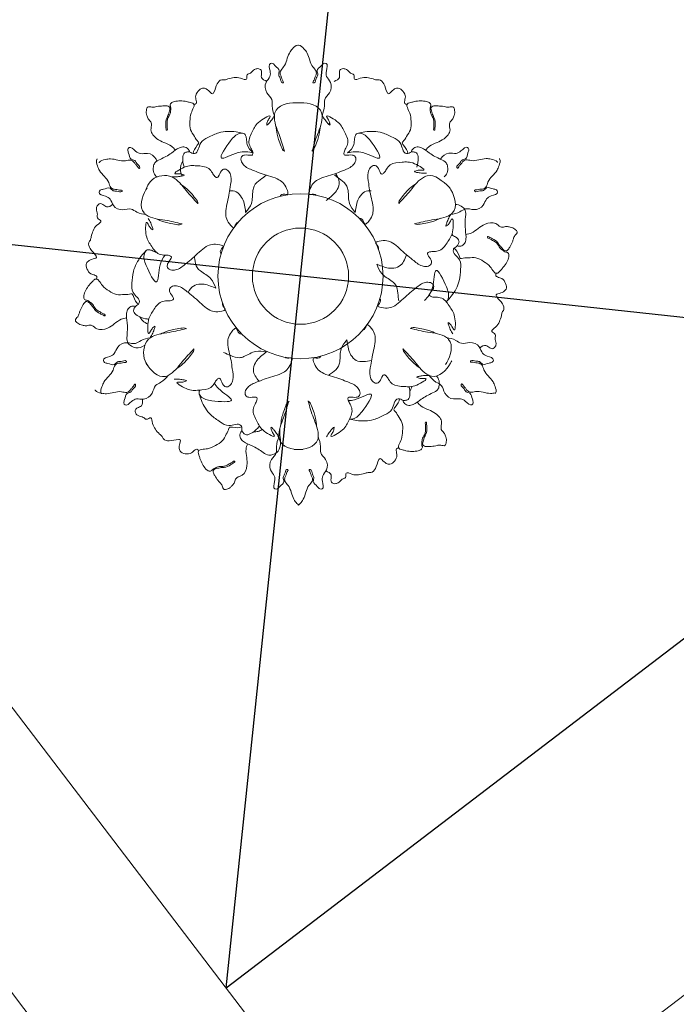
# Model space of a CAD drawing. Header units: millimetres. Extents: x -37887 to 94344, y -69777 to 116976.
# Tile 53 of 205: x 46501 to 46729, y -13622 to -13281. Entities that reach past the tile are written whole.
import ezdxf

# ---------------------------------------------------------------- set-up
doc = ezdxf.new("R2010")
doc.units = ezdxf.units.MM
for name, color, linetype, lineweight in [('01_inwentaryzacja', 8, 'Continuous', 9), ('01_inwentaryzacja widok', 8, 'Continuous', 9), ('02_odbudowa', 7, 'Continuous', 30), ('0_WYMIAROWANIE', 6, 'Continuous', 9)]:
    doc.layers.add(name, color=color, linetype=linetype, lineweight=lineweight)
doc.styles.add('ROMANS', font='romans', dxfattribs={"width": 0.7})
doc.dimstyles.new('WYMIAROWANIE_PIOTR', dxfattribs={"dimtxt": 150, "dimasz": 80, "dimexe": 0.18, "dimexo": 0.0625, "dimgap": 15, "dimtad": 1, "dimtoh": 1, "dimdec": 0, "dimlfac": 0.1, "dimzin": 0, "dimdsep": 46, "dimtxsty": 'ROMANS', "dimblk": 'ARCHTICK', "dimcen": 0.09, "dimse1": 1, "dimse2": 1, "dimadec": 0, "dimazin": 0, "dimtfac": 1, "dimtdec": 0, "dimtix": 1, "dimtmove": 1, "dimatfit": 3, "dimldrblk": 'ARCHTICK', "dimfxl": 0, "dimtolj": 1, "dimtzin": 0, "dimarcsym": 0})

# ---------------------------------------------------------------- blocks, each defined once
blk = doc.blocks.new('A$C792D75BF')
at = {"layer": '02_odbudowa', "color": 114, "lineweight": 18}
for radius in [28.59, 16.67]:
    blk.add_circle((88.71, 161.59), radius, dxfattribs=at)
for points in [[(79.67, 217.29), (78.87, 220.57), (78.77, 222.76), (77.08, 225.14), (76.78, 228.72), (78.08, 230.81), (78.18, 232.7), (78.28, 235.29), (79.07, 235.29), (79.97, 234.49), (81.36, 232.7), (81.16, 231.31), (81.66, 230.22), (82.46, 228.62), (82.76, 228.62), (82.46, 229.52), (82.16, 230.41), (81.76, 231.31), (81.76, 232.6), (82.86, 234.09), (84.85, 238.91), (85.92, 240.34), (87.79, 241.65), (87.98, 241.65)], [(96.2, 217.3), (96.99, 220.58), (97.09, 222.77), (98.78, 225.16), (99.07, 228.74), (97.77, 230.83), (97.67, 232.72), (97.57, 235.3), (96.77, 235.3), (95.88, 234.5), (94.49, 232.71), (94.69, 231.32), (94.19, 230.22), (93.4, 228.63), (93.1, 228.63), (93.4, 229.53), (93.69, 230.42), (94.09, 231.32), (94.09, 232.61), (92.99, 234.1), (90.99, 238.91), (89.92, 240.35), (88.04, 241.65), (87.86, 241.65)], [(92.73, 204.93), (94.59, 210.71), (96.2, 217.3), (96.03, 218.23), (88.8, 221.69), (87.89, 221.63)], [(83.16, 204.92), (81.3, 210.7), (79.67, 217.29), (79.84, 218.22), (87.07, 221.69), (87.98, 221.63)], [(80.21, 213.63), (80.59, 210.78), (81.1, 208.91), (82, 206.52), (83.16, 204.92), (83.23, 204.9)], [(95.59, 213.65), (95.22, 210.81), (94.71, 208.93), (93.82, 206.54), (92.67, 204.94), (92.59, 204.91)], [(35.23, 182.87), (31.99, 183.82), (30.05, 184.83), (27.13, 184.56), (23.88, 186.09), (22.72, 188.26), (21.14, 189.29), (18.95, 190.67), (19.34, 191.36), (20.48, 191.73), (22.73, 192.05), (23.83, 191.18), (25.03, 191.06), (26.81, 190.96), (26.96, 191.21), (26.03, 191.4), (25.11, 191.59), (24.13, 191.69), (23.01, 192.34), (22.27, 194.03), (19.1, 198.17), (18.39, 199.81), (18.19, 202.09), (18.28, 202.25)], [(140.7, 182.95), (143.94, 183.91), (145.88, 184.92), (148.79, 184.65), (152.04, 186.19), (153.2, 188.36), (154.78, 189.39), (156.97, 190.77), (156.57, 191.46), (155.43, 191.84), (153.18, 192.15), (152.08, 191.28), (150.88, 191.16), (149.11, 191.05), (148.96, 191.31), (149.88, 191.5), (150.81, 191.69), (151.78, 191.79), (152.9, 192.44), (153.64, 194.14), (156.8, 198.28), (157.51, 199.92), (157.71, 202.2), (157.61, 202.36)], [(53.19, 186.75), (49.11, 191.24), (44.21, 195.94), (43.32, 196.26), (36.71, 194.44), (35.2, 191.61)], [(122.73, 186.8), (126.8, 191.31), (131.69, 196.01), (132.59, 196.33), (140.29, 192.32)], [(47.68, 179.71), (41.75, 180.99), (35.23, 182.87), (34.51, 183.49), (35.12, 191.48), (35.62, 192.24)], [(47.07, 193.59), (49.34, 191.84), (50.72, 190.46), (52.34, 188.5), (53.15, 186.69), (53.13, 186.62)], [(128.79, 193.71), (126.52, 191.96), (125.15, 190.58), (123.53, 188.61), (122.73, 186.8), (122.75, 186.73)], [(128.25, 179.77), (134.18, 181.06), (140.7, 182.95), (141.42, 183.57), (140.8, 191.56), (140.29, 192.32)], [(38.67, 181.51), (41.32, 180.42), (43.2, 179.92), (45.72, 179.5), (47.68, 179.71), (47.74, 179.76)], [(137.23, 181.66), (134.58, 180.56), (132.7, 180.06), (130.19, 179.63), (128.22, 179.84), (128.16, 179.89)], [(49.16, 143.41), (43.23, 142.13), (36.71, 140.23), (35.99, 139.62), (34.9, 132.2), (36.1, 130.12)], [(40.18, 141.53), (42.83, 142.63), (44.71, 143.13), (47.22, 143.55), (49.19, 143.35), (49.25, 143.3)], [(135.84, 141.68), (133.19, 142.77), (131.3, 143.27), (128.79, 143.68), (126.82, 143.48), (126.77, 143.42)], [(126.82, 143.48), (132.76, 142.2), (139.28, 140.32), (140, 139.7), (139.39, 131.71), (138.89, 130.95)], [(36.71, 140.23), (33.47, 139.28), (31.53, 138.27), (28.62, 138.53), (25.37, 137), (24.21, 134.83), (22.63, 133.8), (20.44, 132.42), (20.84, 131.73), (21.98, 131.35), (24.23, 131.04), (25.33, 131.91), (26.53, 132.03), (28.3, 132.14), (28.45, 131.88), (27.53, 131.69), (26.6, 131.5), (25.63, 131.4), (24.51, 130.75), (23.77, 129.05), (20.61, 124.91), (19.9, 123.27), (19.7, 120.99), (19.8, 120.83)], [(139.28, 140.32), (142.52, 139.36), (144.46, 138.36), (147.38, 138.63), (150.63, 137.1), (151.79, 134.93), (153.37, 133.9), (155.56, 132.52), (155.16, 131.83), (154.03, 131.45), (151.78, 131.14), (150.67, 132.01), (149.48, 132.13), (147.7, 132.23), (147.55, 131.97), (148.48, 131.79), (149.4, 131.6), (150.38, 131.49), (151.5, 130.85), (152.24, 129.15), (155.41, 125.02), (156.12, 123.38), (156.32, 121.1), (156.23, 120.94)], [(130.34, 129.6), (128.07, 131.35), (126.69, 132.73), (125.07, 134.69), (124.26, 136.49), (124.28, 136.57)], [(51.78, 136.38), (47.71, 131.88), (42.81, 127.18), (41.92, 126.86), (35.3, 131.39), (34.9, 132.2)], [(45.72, 129.47), (47.99, 131.23), (49.36, 132.61), (50.98, 134.58), (51.78, 136.38), (51.76, 136.46)], [(124.22, 136.44), (128.3, 131.94), (133.2, 127.25), (134.09, 126.93), (140.7, 131.47), (141.11, 132.28)], [(42.81, 127.18), (40.37, 124.85), (38.53, 123.67), (37.3, 121.01), (34.35, 118.96), (31.9, 119.04), (30.21, 118.18), (27.92, 116.97), (27.53, 117.66), (27.77, 118.84), (28.62, 120.94), (29.92, 121.46), (30.62, 122.44), (31.6, 123.93), (31.45, 124.18), (30.83, 123.48), (30.2, 122.77), (29.63, 121.98), (28.51, 121.33), (26.67, 121.54), (21.5, 120.86), (19.72, 121.06), (17.65, 122.03), (17.56, 122.19)], [(84.68, 118.26), (82.82, 112.48), (81.21, 105.89), (81.38, 104.96), (88.61, 101.5), (89.52, 101.56)], [(81.82, 109.54), (82.19, 112.38), (82.7, 114.26), (83.59, 116.65), (84.74, 118.25), (84.82, 118.28)], [(91.35, 118.27), (93.21, 112.49), (94.84, 105.9), (94.67, 104.97), (87.44, 101.5), (86.53, 101.56)], [(94.3, 109.56), (93.92, 112.41), (93.41, 114.28), (92.51, 116.67), (91.35, 118.27), (91.27, 118.29)]]:
    blk.add_spline(points, degree=3, dxfattribs=at)
for points, knots in [([(77.06, 229.07), (76.23, 229.45), (74.81, 230.1), (75.31, 231.86), (75.17, 233.23), (73.91, 233.62), (72.48, 233.25), (71.73, 231.88), (69.86, 231.6), (70.43, 229.05), (67.71, 230.53), (65.8, 230.45), (63.86, 230.16), (62.5, 229.52), (61, 229.85), (59.35, 227.83), (59.25, 226.11), (58.22, 224.56), (57.19, 225.58), (56.41, 226.41), (54.54, 227.07), (53.06, 225.68), (52.08, 223.84), (52.7, 222.45), (52.66, 221.27), (52.1, 221.12), (51.79, 221.07)], [0, 0, 0, 0, 6.517218, 11.021475, 13.592712, 17.038698, 20.189528, 25.449573, 28.950705, 33.262111, 38.909425, 45.186925, 51.294188, 54.621273, 57.415891, 63.160436, 72.395757, 73.872412, 75.93412, 81.502489, 85.128047, 90.52411, 96.505671, 101.123252, 102.882234, 105.232537, 105.232537, 105.232537, 105.232537]), ([(100.35, 229.07), (101.18, 229.45), (102.6, 230.1), (102.1, 231.86), (102.24, 233.23), (103.5, 233.62), (104.93, 233.25), (105.68, 231.88), (107.55, 231.6), (106.98, 229.05), (109.7, 230.53), (111.61, 230.45), (113.55, 230.16), (114.91, 229.52), (116.41, 229.85), (118.06, 227.83), (118.16, 226.11), (119.19, 224.56), (120.22, 225.58), (121, 226.41), (122.87, 227.07), (124.35, 225.68), (125.33, 223.84), (124.71, 222.45), (124.75, 221.27), (125.31, 221.12), (125.62, 221.07)], [0, 0, 0, 0, 6.517218, 11.021475, 13.592712, 17.038698, 20.189528, 25.449573, 28.950705, 33.262111, 38.909425, 45.186925, 51.294188, 54.621273, 57.415891, 63.160436, 72.395757, 73.872412, 75.93412, 81.502489, 85.128047, 90.52411, 96.505671, 101.123252, 102.882234, 105.232537, 105.232537, 105.232537, 105.232537]), ([(45.38, 205.29), (44.96, 205.78), (43.88, 207.02), (41.38, 207.85), (38.69, 209.2), (36.36, 211.71), (37.29, 213.92), (36.82, 215.3), (35.78, 215.96), (35.59, 217.21), (35.1, 218.13), (35.34, 218.99), (35.35, 219.69), (35.89, 220.58), (37.19, 220.02), (38.4, 220.21), (39.81, 220.62), (41.28, 220.51), (42.69, 220.69), (43.76, 219.88), (43.13, 218.38), (42.82, 217.2), (42.04, 215.83), (41.94, 214.22), (42.14, 213), (42.11, 212.13), (42.76, 212.16), (42.43, 213.1), (42.61, 214.06), (42.43, 215.35), (42.89, 216.78), (43.75, 218.01), (43.72, 219.34), (43.84, 220.21), (43.42, 220.79), (43.88, 221.74), (45.25, 222.28), (47.13, 222.36), (48.97, 222.2), (50.36, 221.78), (51.35, 221.66), (52, 220.93), (51.56, 219.62), (50.57, 217.93), (50.38, 215.23), (50.32, 212.3), (51.95, 210.12), (52.74, 208.62), (53.66, 207.8), (52.29, 206.17), (51.65, 205.07), (51.49, 204.07)], [0, 0, 0, 0, 5.345847, 13.463796, 21.06049, 31.30438, 37.068535, 39.008121, 42.986605, 46.453575, 49.053228, 51.286457, 53.53869, 54.950388, 59.131783, 62.537444, 65.415583, 71.179317, 74.852768, 76.711995, 81.187274, 85.7781, 87.532297, 94.132496, 98.062949, 99.140867, 99.926106, 102.021656, 104.766984, 108.950052, 112.218393, 117.131517, 120.942777, 123.168979, 124.046077, 126.630863, 130.212618, 136.011354, 142.084485, 145.4588, 148.199267, 150.063454, 152.715149, 158.586977, 166.671626, 174.696391, 182.211711, 188.508938, 188.880095, 192.118857, 201.058586, 201.058586, 201.058586, 201.058586]), ([(132.03, 205.29), (132.45, 205.78), (133.53, 207.02), (136.03, 207.85), (138.72, 209.2), (141.05, 211.71), (140.12, 213.92), (140.59, 215.3), (141.63, 215.96), (141.82, 217.21), (142.31, 218.13), (142.07, 218.99), (142.06, 219.69), (141.52, 220.58), (140.22, 220.02), (139.01, 220.21), (137.6, 220.62), (136.13, 220.51), (134.72, 220.69), (133.65, 219.88), (134.28, 218.38), (134.59, 217.2), (135.37, 215.83), (135.47, 214.22), (135.27, 213), (135.3, 212.13), (134.65, 212.16), (134.98, 213.1), (134.8, 214.06), (134.98, 215.35), (134.52, 216.78), (133.66, 218.01), (133.69, 219.34), (133.57, 220.21), (133.99, 220.79), (133.53, 221.74), (132.16, 222.28), (130.28, 222.36), (128.44, 222.2), (127.05, 221.78), (126.06, 221.66), (125.41, 220.93), (125.85, 219.62), (126.84, 217.93), (127.03, 215.23), (127.09, 212.3), (125.46, 210.12), (124.67, 208.62), (123.75, 207.8), (125.12, 206.17), (125.76, 205.07), (125.92, 204.07)], [0, 0, 0, 0, 5.345847, 13.463796, 21.06049, 31.30438, 37.068535, 39.008121, 42.986605, 46.453575, 49.053228, 51.286457, 53.53869, 54.950388, 59.131783, 62.537444, 65.415583, 71.179317, 74.852768, 76.711995, 81.187274, 85.7781, 87.532297, 94.132496, 98.062949, 99.140867, 99.926106, 102.021656, 104.766984, 108.950052, 112.218393, 117.131517, 120.942777, 123.168979, 124.046077, 126.630863, 130.212618, 136.011354, 142.084485, 145.4588, 148.199267, 150.063454, 152.715149, 158.586977, 166.671626, 174.696391, 182.211711, 188.508938, 188.880095, 192.118857, 201.058586, 201.058586, 201.058586, 201.058586]), ([(81.71, 189.32), (81.75, 189.44), (82.03, 190.16), (83.22, 190), (84.54, 189.87), (83.75, 193.03), (81.24, 195.57), (76.35, 196.59), (72.46, 198.24), (69.64, 199.19), (68.14, 201.13), (67.9, 203), (69.75, 203.89), (70.99, 203.31), (72.35, 203.63), (72.16, 204.86), (71.46, 206), (70.32, 208.5), (72.32, 212.11), (73.49, 214.98), (79.16, 218.06), (77.45, 215.66), (77.17, 214.99), (76.92, 213.7), (77.72, 214.44), (78.1, 214.98), (78.97, 215.99), (79.39, 216.76), (79.67, 217.29)], [39.405242, 39.405242, 39.405242, 39.405242, 39.924671, 42.678472, 43.142045, 44.936628, 51.539782, 60.145018, 64.042124, 69.453149, 71.872758, 74.197572, 75.943488, 79.145555, 79.826429, 81.048342, 83.152302, 85.889991, 91.762614, 97.839393, 103.11255, 104.885929, 106.696541, 107.576981, 108.208032, 109.846614, 111.02045, 113.51717, 113.51717, 113.51717, 113.51717]), ([(94.09, 189.67), (93.73, 190.13), (92.72, 189.99), (91.42, 189.87), (92.21, 193.03), (94.72, 195.57), (99.61, 196.59), (103.5, 198.24), (106.31, 199.19), (107.82, 201.13), (108.06, 203), (106.21, 203.89), (104.97, 203.31), (103.61, 203.63), (103.8, 204.86), (104.5, 206), (105.64, 208.5), (103.63, 212.11), (102.47, 214.98), (96.8, 218.06), (98.51, 215.66), (98.79, 214.99), (99.04, 213.7), (98.24, 214.44), (97.85, 214.98), (96.99, 215.99), (96.57, 216.76), (96.29, 217.29)], [39.97516, 39.97516, 39.97516, 39.97516, 42.678472, 43.142045, 44.936628, 51.539782, 60.145018, 64.042124, 69.453149, 71.872758, 74.197572, 75.943488, 79.145555, 79.826429, 81.048342, 83.152302, 85.889991, 91.762614, 97.839393, 103.11255, 104.885929, 106.696541, 107.576981, 108.208032, 109.846614, 111.02045, 113.51717, 113.51717, 113.51717, 113.51717]), ([(68.65, 211.13), (67.9, 211.29), (65.22, 211.9), (60.89, 211.78), (56.98, 209.79), (53.36, 208.06), (53.37, 204.1), (51.34, 204.02), (50.67, 204.63), (49.6, 204.72), (48.14, 204.38), (47.73, 202.03), (48.06, 200.4), (48.4, 199.37), (48.42, 199.31)], [0, 0, 0, 0, 2.284008, 8.272646, 12.381392, 15.52781, 19.774391, 20.314001, 21.178706, 22.329971, 23.428502, 25.28485, 28.393123, 28.586413, 28.586413, 28.586413, 28.586413]), ([(108.76, 211.13), (109.51, 211.29), (112.19, 211.9), (116.52, 211.78), (120.43, 209.79), (124.05, 208.06), (124.04, 204.1), (126.07, 204.02), (126.74, 204.63), (127.81, 204.72), (129.27, 204.38), (129.68, 202.03), (129.35, 200.4), (129.01, 199.37), (128.99, 199.31)], [0, 0, 0, 0, 2.284008, 8.272646, 12.381392, 15.52781, 19.774391, 20.314001, 21.178706, 22.329971, 23.428502, 25.28485, 28.393123, 28.586413, 28.586413, 28.586413, 28.586413]), ([(72.36, 204.33), (70.73, 204.65), (67.23, 205.33), (58.7, 200.09), (64.12, 208.35), (66.62, 211.06), (69.14, 211.23), (69.8, 210.23), (70.07, 208.95), (70.05, 206.64), (71.43, 205.07), (72.36, 204.34)], [0, 0, 0, 0, 14.636318, 31.50699, 50.288339, 61.699803, 66.017307, 67.970353, 71.001482, 76.910415, 86.684511, 86.684511, 86.684511, 86.684511]), ([(105.05, 204.33), (106.68, 204.65), (110.18, 205.33), (118.71, 200.09), (113.29, 208.35), (110.79, 211.06), (108.27, 211.23), (107.61, 210.23), (107.34, 208.95), (107.36, 206.64), (105.98, 205.07), (105.05, 204.34)], [0, 0, 0, 0, 14.636318, 31.50699, 50.288339, 61.699803, 66.017307, 67.970353, 71.001482, 76.910415, 86.684511, 86.684511, 86.684511, 86.684511]), ([(38.97, 201.49), (38.89, 201.7), (38.3, 203.06), (36.17, 204.6), (33.38, 203.76), (31.46, 204.84), (29.64, 206.9), (28.71, 205.27), (29.38, 203.98), (29.43, 201.95), (31.47, 201.89), (31.92, 200.4), (33.31, 199.73), (32.72, 198.61), (32.22, 199.81), (31.55, 200.26), (31.03, 201.27), (29.73, 202.03), (26.93, 201.01), (23.98, 202.51), (21, 202.02), (19.37, 201.67), (18.98, 200.94), (18.95, 200.89)], [7.84904, 7.84904, 7.84904, 7.84904, 8.49276, 12.085159, 14.542008, 16.434062, 19.021532, 19.817957, 21.016128, 23.284733, 24.691149, 25.892915, 27.67225, 27.970854, 28.914371, 29.857887, 30.837446, 32.13025, 33.980681, 39.191595, 40.978679, 43.267667, 43.455275, 43.455275, 43.455275, 43.455275]), ([(50.35, 204.61), (50.18, 205.02), (49.81, 205.92), (48.29, 206.55), (46.14, 206.03), (43.75, 203.86), (40.85, 202.4), (38.21, 201.2), (37.6, 199.29), (37.73, 197.34), (38.51, 196.35), (38.96, 195.96)], [0, 0, 0, 0, 3.550937, 7.892496, 12.174499, 21.377252, 33.947343, 39.929336, 43.885293, 49.900794, 55.031521, 55.031521, 55.031521, 55.031521]), ([(127.06, 204.61), (127.23, 205.02), (127.6, 205.92), (129.12, 206.55), (131.27, 206.03), (133.66, 203.86), (136.56, 202.4), (139.2, 201.2), (139.81, 199.29), (139.68, 197.34), (138.9, 196.35), (138.45, 195.96)], [0, 0, 0, 0, 3.550937, 7.892496, 12.174499, 21.377252, 33.947343, 39.929336, 43.885293, 49.900794, 55.031521, 55.031521, 55.031521, 55.031521]), ([(137.18, 202.13), (137.19, 202.15), (137.78, 203.27), (139.72, 204.68), (142.52, 203.85), (144.44, 204.93), (146.25, 206.99), (147.18, 205.37), (146.51, 204.07), (146.47, 202.05), (144.43, 201.98), (143.98, 200.49), (142.59, 199.82), (143.18, 198.7), (143.68, 199.89), (144.35, 200.35), (144.87, 201.36), (146.17, 202.12), (148.97, 201.1), (151.91, 202.61), (154.9, 202.12), (156.52, 201.78), (156.92, 201.05), (156.95, 201)], [8.444555, 8.444555, 8.444555, 8.444555, 8.49276, 12.085159, 14.542008, 16.434062, 19.021532, 19.817957, 21.016128, 23.284733, 24.691149, 25.892915, 27.67225, 27.970854, 28.914371, 29.857887, 30.837446, 32.13025, 33.980681, 39.191595, 40.978679, 43.267667, 43.455275, 43.455275, 43.455275, 43.455275]), ([(47.93, 201.54), (47.67, 201), (46.94, 199.47), (47.14, 197.53), (47.64, 196.41), (47.7, 196.3)], [0, 0, 0, 0, 4.923365, 13.999383, 14.960815, 14.960815, 14.960815, 14.960815]), ([(109.22, 181.51), (109.34, 181.54), (110.11, 181.66), (110.56, 180.54), (111.11, 179.34), (113.45, 181.6), (114.39, 185.04), (112.84, 189.79), (112.32, 193.98), (111.73, 196.9), (112.66, 199.17), (114.16, 200.32), (115.86, 199.16), (115.98, 197.8), (116.93, 196.78), (117.9, 197.56), (118.54, 198.73), (120.13, 200.97), (124.26, 201.04), (127.33, 201.46), (132.83, 198.09), (129.9, 198.38), (129.17, 198.28), (127.94, 197.86), (128.97, 197.53), (129.64, 197.47), (130.95, 197.23), (131.82, 197.25), (132.42, 197.26)], [39.405242, 39.405242, 39.405242, 39.405242, 39.924671, 42.678472, 43.142045, 44.936628, 51.539782, 60.145018, 64.042124, 69.453149, 71.872758, 74.197572, 75.943488, 79.145555, 79.826429, 81.048342, 83.152302, 85.889991, 91.762614, 97.839393, 103.11255, 104.885929, 106.696541, 107.576981, 108.208032, 109.846614, 111.02045, 113.51717, 113.51717, 113.51717, 113.51717]), ([(67.08, 180.29), (66.5, 180.22), (66.12, 179.27), (65.58, 178.09), (63.24, 180.34), (62.29, 183.79), (63.84, 188.53), (64.36, 192.73), (64.95, 195.64), (64.02, 197.92), (62.53, 199.06), (60.83, 197.91), (60.71, 196.54), (59.75, 195.53), (58.78, 196.31), (58.15, 197.47), (56.55, 199.71), (52.42, 199.78), (49.35, 200.21), (43.85, 196.84), (46.79, 197.12), (47.51, 197.03), (48.75, 196.6), (47.71, 196.27), (47.04, 196.21), (45.74, 195.97), (44.86, 195.99), (44.27, 196.01)], [39.97516, 39.97516, 39.97516, 39.97516, 42.678472, 43.142045, 44.936628, 51.539782, 60.145018, 64.042124, 69.453149, 71.872758, 74.197572, 75.943488, 79.145555, 79.826429, 81.048342, 83.152302, 85.889991, 91.762614, 97.839393, 103.11255, 104.885929, 106.696541, 107.576981, 108.208032, 109.846614, 111.02045, 113.51717, 113.51717, 113.51717, 113.51717]), ([(69.71, 183.71), (70.52, 184.68), (72.32, 186.87), (71.93, 190.31), (72.66, 193.36), (74.7, 194.96), (76.22, 196.1), (76.94, 196.64)], [0, 0, 0, 0, 10.132665, 22.725873, 27.134252, 35.559999, 43.108799, 43.108799, 43.108799, 43.108799]), ([(100.83, 197.16), (101.53, 196.22), (102.51, 194.52), (101.39, 190.84), (99.26, 189.12), (97.85, 188.01), (97.63, 187.84)], [46.864386, 46.864386, 46.864386, 46.864386, 50.252251, 52.871077, 57.447594, 58.26555, 58.26555, 58.26555, 58.26555]), ([(107.7, 183.71), (106.89, 184.68), (105.09, 186.87), (105.48, 190.31), (104.75, 193.36), (102.71, 194.96), (101.19, 196.1), (100.47, 196.64)], [0, 0, 0, 0, 10.132665, 22.725873, 27.134252, 35.559999, 43.108799, 43.108799, 43.108799, 43.108799]), ([(64.18, 191.21), (65, 191.23), (66.6, 191.03), (68.99, 188.46), (69.42, 185.75), (69.68, 183.98), (69.71, 183.71)], [47.785993, 47.785993, 47.785993, 47.785993, 50.252251, 52.871077, 57.447594, 58.26555, 58.26555, 58.26555, 58.26555]), ([(113.23, 191.21), (112.41, 191.23), (110.81, 191.03), (108.42, 188.46), (107.99, 185.75), (107.73, 183.98), (107.7, 183.71)], [47.785993, 47.785993, 47.785993, 47.785993, 50.252251, 52.871077, 57.447594, 58.26555, 58.26555, 58.26555, 58.26555]), ([(23.72, 186.5), (22.97, 185.97), (21.71, 185.07), (20.43, 186.39), (19.17, 186.95), (18.2, 186.05), (17.81, 184.62), (18.62, 183.29), (17.93, 181.53), (20.42, 180.75), (17.79, 179.14), (16.89, 177.44), (16.18, 175.61), (16.05, 174.12), (15.02, 172.98), (15.94, 170.55), (17.38, 169.6), (18.21, 167.93), (16.81, 167.55), (15.7, 167.29), (14.19, 166), (14.66, 164.02), (15.76, 162.25), (17.28, 162.1), (18.28, 161.47), (18.12, 160.91), (18.01, 160.62)], [0, 0, 0, 0, 6.517218, 11.021475, 13.592712, 17.038698, 20.189528, 25.449573, 28.950705, 33.262111, 38.909425, 45.186925, 51.294188, 54.621273, 57.415891, 63.160436, 72.395757, 73.872412, 75.93412, 81.502489, 85.128047, 90.52411, 96.505671, 101.123252, 102.882234, 105.232537, 105.232537, 105.232537, 105.232537]), ([(142.96, 172.05), (143.4, 171.99), (144.37, 171.86), (145.66, 172.86), (146.29, 174.98), (145.6, 178.13), (145.8, 181.38), (146.08, 184.26), (144.73, 185.75), (143.4, 186.4), (142.55, 186.46), (142.39, 186.46)], [0, 0, 0, 0, 3.550937, 7.892496, 12.174499, 21.377252, 33.947343, 39.929336, 43.885293, 49.900794, 51.376878, 51.376878, 51.376878, 51.376878]), ([(61.2, 169.4), (61.11, 169.49), (60.63, 170.1), (61.37, 171.05), (62.13, 172.12), (59.01, 173.02), (55.55, 172.12), (52.22, 168.4), (48.85, 165.85), (46.62, 163.88), (44.18, 163.55), (42.44, 164.28), (42.59, 166.32), (43.72, 167.11), (44.12, 168.45), (42.96, 168.9), (41.63, 168.86), (38.89, 169.12), (36.77, 172.67), (34.86, 175.11), (35.03, 181.56), (36.25, 178.88), (36.7, 178.3), (37.68, 177.44), (37.45, 178.5), (37.17, 179.11), (36.73, 180.36), (36.27, 181.11), (35.96, 181.62)], [39.405242, 39.405242, 39.405242, 39.405242, 39.924671, 42.678472, 43.142045, 44.936628, 51.539782, 60.145018, 64.042124, 69.453149, 71.872758, 74.197572, 75.943488, 79.145555, 79.826429, 81.048342, 83.152302, 85.889991, 91.762614, 97.839393, 103.11255, 104.885929, 106.696541, 107.576981, 108.208032, 109.846614, 111.02045, 113.51717, 113.51717, 113.51717, 113.51717]), ([(115.71, 170.97), (115.93, 171.51), (115.31, 172.32), (114.55, 173.38), (117.68, 174.28), (121.13, 173.37), (124.47, 169.65), (127.84, 167.11), (130.07, 165.14), (132.5, 164.81), (134.24, 165.53), (134.09, 167.58), (132.97, 168.37), (132.57, 169.7), (133.73, 170.15), (135.06, 170.12), (137.79, 170.38), (139.92, 173.92), (141.82, 176.37), (141.65, 182.82), (140.43, 180.13), (139.99, 179.55), (139, 178.7), (139.23, 179.76), (139.52, 180.37), (139.96, 181.62), (140.42, 182.36), (140.73, 182.87)], [39.97516, 39.97516, 39.97516, 39.97516, 42.678472, 43.142045, 44.936628, 51.539782, 60.145018, 64.042124, 69.453149, 71.872758, 74.197572, 75.943488, 79.145555, 79.826429, 81.048342, 83.152302, 85.889991, 91.762614, 97.839393, 103.11255, 104.885929, 106.696541, 107.576981, 108.208032, 109.846614, 111.02045, 113.51717, 113.51717, 113.51717, 113.51717]), ([(146.03, 176.01), (146.67, 176.13), (148.28, 176.45), (150.25, 178.19), (152.77, 179.85), (156.11, 180.61), (157.55, 178.7), (158.98, 178.42), (160.08, 178.99), (161.25, 178.53), (162.29, 178.49), (162.91, 177.86), (163.52, 177.5), (164.02, 176.58), (162.88, 175.74), (162.45, 174.6), (162.1, 173.17), (161.26, 171.95), (160.72, 170.64), (159.47, 170.12), (158.49, 171.41), (157.62, 172.27), (156.83, 173.63), (155.48, 174.53), (154.33, 174.96), (153.59, 175.43), (153.3, 174.85), (154.27, 174.65), (155.01, 174.03), (156.22, 173.54), (157.23, 172.43), (157.86, 171.06), (159.03, 170.42), (159.72, 169.88), (160.44, 169.96), (161.03, 169.08), (160.81, 167.63), (159.94, 165.96), (158.88, 164.45), (157.82, 163.45), (157.23, 162.66), (156.27, 162.46), (155.35, 163.49), (154.39, 165.19), (152.14, 166.71), (149.63, 168.23), (146.93, 167.9), (145.23, 167.97), (144.06, 167.59), (143.34, 169.58), (142.71, 170.69), (141.92, 171.33)], [0, 0, 0, 0, 5.345847, 13.463796, 21.06049, 31.30438, 37.068535, 39.008121, 42.986605, 46.453575, 49.053228, 51.286457, 53.53869, 54.950388, 59.131783, 62.537444, 65.415583, 71.179317, 74.852768, 76.711995, 81.187274, 85.7781, 87.532297, 94.132496, 98.062949, 99.140867, 99.926106, 102.021656, 104.766984, 108.950052, 112.218393, 117.131517, 120.942777, 123.168979, 124.046077, 126.630863, 130.212618, 136.011354, 142.084485, 145.4588, 148.199267, 150.063454, 152.715149, 158.586977, 166.671626, 174.696391, 182.211711, 188.508938, 188.880095, 192.118857, 201.058586, 201.058586, 201.058586, 201.058586]), ([(139.45, 152.94), (139.97, 153.5), (141.84, 155.52), (143.9, 159.33), (144.13, 163.72), (144.44, 167.71), (141.01, 169.69), (141.95, 171.48), (142.81, 171.76), (143.43, 172.64), (143.86, 174.07), (142.54, 175.18), (141.53, 175.69), (141.09, 175.86)], [0, 0, 0, 0, 2.284008, 8.272646, 12.381392, 15.52781, 19.774391, 20.314001, 21.178706, 22.329971, 23.428502, 25.28485, 26.732603, 26.732603, 26.732603, 26.732603]), ([(41.81, 168.89), (41.09, 167.97), (39.39, 165.23), (39.64, 156.12), (35.2, 164.94), (34.1, 168.46), (35.21, 170.72), (36.4, 170.8), (37.53, 170.43), (38.38, 169.96), (38.93, 169.76)], [4.484413, 4.484413, 4.484413, 4.484413, 14.636318, 31.50699, 50.288339, 61.699803, 66.017307, 67.970353, 71.001482, 75.881123, 75.881123, 75.881123, 75.881123]), ([(35.05, 170.24), (34.54, 169.69), (32.67, 167.67), (30.61, 163.86), (30.37, 159.47), (30.07, 155.48), (33.5, 153.5), (32.56, 151.71), (31.69, 151.42), (31.08, 150.55), (30.65, 149.11), (32.47, 147.59), (34.34, 146.96), (35.73, 146.72), (36.11, 146.67)], [0, 0, 0, 0, 2.284008, 8.272646, 12.381392, 15.52781, 19.774391, 20.314001, 21.178706, 22.329971, 23.428502, 25.28485, 28.393123, 29.54118, 29.54118, 29.54118, 29.54118]), ([(59.33, 157.46), (58.89, 158.64), (57.9, 161.3), (54.72, 162.68), (52.45, 164.83), (52.17, 166.76), (52, 168.08), (51.97, 168.37)], [0, 0, 0, 0, 10.132665, 22.725873, 27.134252, 35.559999, 38.022752, 38.022752, 38.022752, 38.022752]), ([(125.42, 169.01), (124.78, 167.42), (123.9, 164.96), (119.65, 163.97), (117.09, 164.96), (115.43, 165.63), (115.17, 165.73)], [45.445059, 45.445059, 45.445059, 45.445059, 50.252251, 52.871077, 57.447594, 58.26555, 58.26555, 58.26555, 58.26555]), ([(115.17, 165.73), (115.62, 164.54), (116.61, 161.89), (119.79, 160.5), (122.06, 158.35), (122.43, 155.78), (122.66, 153.9), (122.77, 153.01)], [0, 0, 0, 0, 10.132665, 22.725873, 27.134252, 35.559999, 43.108799, 43.108799, 43.108799, 43.108799]), ([(131.72, 153.12), (132.8, 154.38), (135.14, 157.07), (134.87, 167.07), (139.31, 158.25), (140.38, 154.82), (139.53, 152.95), (139.22, 152.69)], [0, 0, 0, 0, 14.636318, 31.50699, 50.288339, 61.699803, 65.113744, 65.113744, 65.113744, 65.113744]), ([(28.48, 147.18), (27.84, 147.06), (26.23, 146.74), (24.26, 144.99), (21.74, 143.34), (18.4, 142.58), (16.96, 144.49), (15.53, 144.77), (14.43, 144.2), (13.26, 144.65), (12.22, 144.7), (11.59, 145.33), (10.99, 145.69), (10.49, 146.61), (11.63, 147.45), (12.06, 148.59), (12.41, 150.02), (13.25, 151.24), (13.79, 152.55), (15.03, 153.07), (16.02, 151.77), (16.88, 150.92), (17.67, 149.56), (19.03, 148.66), (20.17, 148.22), (20.91, 147.76), (21.21, 148.34), (20.24, 148.53), (19.5, 149.16), (18.29, 149.65), (17.28, 150.76), (16.65, 152.13), (15.48, 152.77), (14.79, 153.31), (14.07, 153.23), (13.48, 154.11), (13.7, 155.56), (14.56, 157.22), (15.62, 158.74), (16.69, 159.74), (17.28, 160.53), (18.24, 160.73), (19.16, 159.7), (20.12, 158), (22.36, 156.48), (24.88, 154.96), (27.58, 155.28), (29.27, 155.22), (30.45, 155.6), (31.16, 153.6), (31.8, 152.5), (32.58, 151.86)], [0, 0, 0, 0, 5.345847, 13.463796, 21.06049, 31.30438, 37.068535, 39.008121, 42.986605, 46.453575, 49.053228, 51.286457, 53.53869, 54.950388, 59.131783, 62.537444, 65.415583, 71.179317, 74.852768, 76.711995, 81.187274, 85.7781, 87.532297, 94.132496, 98.062949, 99.140867, 99.926106, 102.021656, 104.766984, 108.950052, 112.218393, 117.131517, 120.942777, 123.168979, 124.046077, 126.630863, 130.212618, 136.011354, 142.084485, 145.4588, 148.199267, 150.063454, 152.715149, 158.586977, 166.671626, 174.696391, 182.211711, 188.508938, 188.880095, 192.118857, 201.058586, 201.058586, 201.058586, 201.058586]), ([(150.79, 136.69), (151.54, 137.22), (152.8, 138.11), (154.08, 136.8), (155.34, 136.24), (156.3, 137.14), (156.7, 138.57), (155.89, 139.89), (156.58, 141.66), (154.08, 142.44), (156.72, 144.05), (157.62, 145.75), (158.33, 147.57), (158.46, 149.07), (159.49, 150.2), (158.57, 152.64), (157.13, 153.59), (156.3, 155.26), (157.7, 155.63), (158.81, 155.9), (160.32, 157.19), (159.85, 159.16), (158.75, 160.94), (157.23, 161.09), (156.23, 161.72), (156.39, 162.27), (156.49, 162.57)], [0, 0, 0, 0, 6.517218, 11.021475, 13.592712, 17.038698, 20.189528, 25.449573, 28.950705, 33.262111, 38.909425, 45.186925, 51.294188, 54.621273, 57.415891, 63.160436, 72.395757, 73.872412, 75.93412, 81.502489, 85.128047, 90.52411, 96.505671, 101.123252, 102.882234, 105.232537, 105.232537, 105.232537, 105.232537]), ([(61.7, 152.21), (61.48, 151.68), (62.1, 150.87), (62.86, 149.81), (59.73, 148.91), (56.28, 149.81), (52.94, 153.53), (49.57, 156.08), (47.34, 158.05), (44.91, 158.38), (43.17, 157.65), (43.32, 155.61), (44.44, 154.82), (44.84, 153.49), (43.68, 153.03), (42.35, 153.07), (39.62, 152.81), (37.49, 149.27), (35.59, 146.82), (35.76, 140.37), (36.98, 143.05), (37.42, 143.63), (38.41, 144.49), (38.18, 143.43), (37.89, 142.82), (37.45, 141.57), (36.99, 140.82), (36.68, 140.32)], [39.97516, 39.97516, 39.97516, 39.97516, 42.678472, 43.142045, 44.936628, 51.539782, 60.145018, 64.042124, 69.453149, 71.872758, 74.197572, 75.943488, 79.145555, 79.826429, 81.048342, 83.152302, 85.889991, 91.762614, 97.839393, 103.11255, 104.885929, 106.696541, 107.576981, 108.208032, 109.846614, 111.02045, 113.51717, 113.51717, 113.51717, 113.51717]), ([(49.83, 155.93), (50.26, 156.86), (51.25, 158.38), (54.86, 159.21), (57.42, 158.23), (59.08, 157.56), (59.33, 157.46)], [47.24919, 47.24919, 47.24919, 47.24919, 50.252251, 52.871077, 57.447594, 58.26555, 58.26555, 58.26555, 58.26555]), ([(116.21, 153.79), (116.3, 153.7), (116.78, 153.09), (116.04, 152.14), (115.28, 151.07), (118.4, 150.17), (121.86, 151.07), (125.19, 154.79), (128.56, 157.34), (130.79, 159.3), (133.23, 159.63), (134.97, 158.91), (134.82, 156.86), (133.69, 156.08), (133.29, 154.74), (134.45, 154.29), (135.78, 154.33), (138.52, 154.06), (140.64, 150.52), (142.55, 148.08), (142.38, 141.63), (141.16, 144.31), (140.71, 144.89), (139.73, 145.75), (139.96, 144.69), (140.24, 144.08), (140.68, 142.83), (141.14, 142.08), (141.45, 141.57)], [39.405242, 39.405242, 39.405242, 39.405242, 39.924671, 42.678472, 43.142045, 44.936628, 51.539782, 60.145018, 64.042124, 69.453149, 71.872758, 74.197572, 75.943488, 79.145555, 79.826429, 81.048342, 83.152302, 85.889991, 91.762614, 97.839393, 103.11255, 104.885929, 106.696541, 107.576981, 108.208032, 109.846614, 111.02045, 113.51717, 113.51717, 113.51717, 113.51717]), ([(31.55, 151.14), (31.11, 151.2), (30.14, 151.33), (28.84, 150.33), (28.22, 148.21), (28.9, 145.05), (28.71, 141.81), (28.43, 138.92), (29.78, 137.43), (32.04, 136.32), (33.76, 137.03), (34.79, 137.65)], [0, 0, 0, 0, 3.550937, 7.892496, 12.174499, 21.377252, 33.947343, 39.929336, 43.885293, 49.900794, 59.442859, 59.442859, 59.442859, 59.442859]), ([(33, 147.51), (33.34, 147.02), (34.06, 145.96), (35.19, 145.28), (35.84, 145.03)], [0, 0, 0, 0, 4.923365, 10.575253, 10.575253, 10.575253, 10.575253]), ([(68.19, 141.68), (68.07, 141.64), (67.3, 141.53), (66.85, 142.65), (66.3, 143.85), (63.96, 141.59), (63.02, 138.15), (64.57, 133.4), (65.09, 129.21), (65.68, 126.29), (64.75, 124.02), (63.25, 122.87), (61.55, 124.02), (61.43, 125.39), (60.48, 126.41), (59.51, 125.63), (58.87, 124.46), (57.28, 122.22), (53.15, 122.15), (50.08, 121.72), (44.58, 125.1), (47.51, 124.81), (48.24, 124.91), (49.47, 125.33), (48.44, 125.66), (47.77, 125.72), (46.46, 125.96), (45.59, 125.94), (44.99, 125.92)], [39.405242, 39.405242, 39.405242, 39.405242, 39.924671, 42.678472, 43.142045, 44.936628, 51.539782, 60.145018, 64.042124, 69.453149, 71.872758, 74.197572, 75.943488, 79.145555, 79.826429, 81.048342, 83.152302, 85.889991, 91.762614, 97.839393, 103.11255, 104.885929, 106.696541, 107.576981, 108.208032, 109.846614, 111.02045, 113.51717, 113.51717, 113.51717, 113.51717]), ([(110.33, 142.89), (110.91, 142.97), (111.29, 143.91), (111.83, 145.1), (114.17, 142.84), (115.12, 139.4), (113.57, 134.65), (113.05, 130.46), (112.46, 127.55), (113.39, 125.27), (114.88, 124.13), (116.58, 125.28), (116.7, 126.65), (117.66, 127.66), (118.63, 126.88), (119.26, 125.71), (120.86, 123.48), (124.99, 123.41), (128.06, 122.98), (133.56, 126.35), (130.62, 126.07), (129.9, 126.16), (128.66, 126.59), (129.7, 126.92), (130.37, 126.97), (131.67, 127.22), (132.55, 127.2), (133.14, 127.18)], [39.97516, 39.97516, 39.97516, 39.97516, 42.678472, 43.142045, 44.936628, 51.539782, 60.145018, 64.042124, 69.453149, 71.872758, 74.197572, 75.943488, 79.145555, 79.826429, 81.048342, 83.152302, 85.889991, 91.762614, 97.839393, 103.11255, 104.885929, 106.696541, 107.576981, 108.208032, 109.846614, 111.02045, 113.51717, 113.51717, 113.51717, 113.51717]), ([(104.79, 139.48), (103.99, 138.51), (102.19, 136.32), (102.58, 132.87), (101.85, 129.83), (100.13, 128.48), (98.9, 127.55), (98.48, 127.23)], [0, 0, 0, 0, 10.132665, 22.725873, 27.134252, 35.559999, 39.926095, 39.926095, 39.926095, 39.926095]), ([(113.28, 132.32), (111.41, 132.08), (108.61, 131.41), (105.51, 134.73), (105.09, 137.43), (104.83, 139.21), (104.79, 139.48)], [44.947115, 44.947115, 44.947115, 44.947115, 50.252251, 52.871077, 57.447594, 58.26555, 58.26555, 58.26555, 58.26555]), ([(76.88, 135.35), (75.63, 135.56), (72.83, 136.03), (70.04, 133.96), (67.05, 133.07), (64.63, 134.04), (62.89, 134.78), (62.06, 135.13)], [0, 0, 0, 0, 10.132665, 22.725873, 27.134252, 35.559999, 43.108799, 43.108799, 43.108799, 43.108799]), ([(83.32, 133.51), (83.68, 133.06), (84.69, 133.19), (85.99, 133.32), (85.2, 130.16), (82.69, 127.62), (77.8, 126.59), (73.91, 124.95), (71.1, 124), (69.59, 122.06), (69.35, 120.19), (71.2, 119.29), (72.44, 119.87), (73.8, 119.55), (73.61, 118.32), (72.91, 117.19), (71.77, 114.69), (73.78, 111.08), (74.94, 108.21), (80.61, 105.13), (78.9, 107.53), (78.62, 108.2), (78.37, 109.48), (79.17, 108.75), (79.56, 108.2), (80.42, 107.2), (80.84, 106.43), (81.12, 105.9)], [39.97516, 39.97516, 39.97516, 39.97516, 42.678472, 43.142045, 44.936628, 51.539782, 60.145018, 64.042124, 69.453149, 71.872758, 74.197572, 75.943488, 79.145555, 79.826429, 81.048342, 83.152302, 85.889991, 91.762614, 97.839393, 103.11255, 104.885929, 106.696541, 107.576981, 108.208032, 109.846614, 111.02045, 113.51717, 113.51717, 113.51717, 113.51717]), ([(74.34, 125.16), (73.37, 126.39), (71.89, 128.31), (73.12, 132.35), (75.25, 134.07), (76.66, 135.18), (76.88, 135.35)], [45.826306, 45.826306, 45.826306, 45.826306, 50.252251, 52.871077, 57.447594, 58.26555, 58.26555, 58.26555, 58.26555]), ([(95.7, 133.87), (95.66, 133.75), (95.38, 133.03), (94.19, 133.19), (92.87, 133.32), (93.66, 130.16), (96.17, 127.62), (101.06, 126.59), (104.95, 124.95), (107.77, 124), (109.27, 122.06), (109.51, 120.19), (107.66, 119.29), (106.42, 119.87), (105.06, 119.55), (105.25, 118.32), (105.95, 117.19), (107.09, 114.69), (105.09, 111.08), (103.92, 108.21), (98.25, 105.13), (99.96, 107.53), (100.24, 108.2), (100.49, 109.48), (99.69, 108.75), (99.31, 108.2), (98.44, 107.2), (98.02, 106.43), (97.74, 105.9)], [39.405242, 39.405242, 39.405242, 39.405242, 39.924671, 42.678472, 43.142045, 44.936628, 51.539782, 60.145018, 64.042124, 69.453149, 71.872758, 74.197572, 75.943488, 79.145555, 79.826429, 81.048342, 83.152302, 85.889991, 91.762614, 97.839393, 103.11255, 104.885929, 106.696541, 107.576981, 108.208032, 109.846614, 111.02045, 113.51717, 113.51717, 113.51717, 113.51717]), ([(129.42, 130.56), (129.15, 130.69), (128.88, 130.81), (128.59, 130.91), (128.59, 130.91)], [73.66096, 73.66096, 73.66096, 73.66096, 76.136755, 76.214771, 76.214771, 76.214771, 76.214771]), ([(124.16, 118.58), (124.33, 118.17), (124.7, 117.27), (126.21, 116.64), (128.37, 117.16), (130.75, 119.33), (133.66, 120.78), (136.3, 121.99), (136.91, 123.9), (136.79, 125.72), (136.14, 126.65), (135.81, 126.99)], [0, 0, 0, 0, 3.550937, 7.892496, 12.174499, 21.377252, 33.947343, 39.929336, 43.885293, 49.900794, 54.024051, 54.024051, 54.024051, 54.024051]), ([(133.2, 127.25), (133.93, 126.39), (135.14, 124.96), (138.02, 123.88), (138.38, 120.66), (141.24, 118.59), (144.03, 119.43), (145.95, 118.35), (147.77, 116.29), (148.7, 117.91), (148.03, 119.21), (147.98, 121.23), (145.94, 121.3), (145.49, 122.79), (144.1, 123.46), (144.69, 124.57), (145.19, 123.38), (145.86, 122.93), (146.38, 121.91), (147.68, 121.16), (150.48, 122.18), (153.43, 120.68), (155.7, 121.05), (156.34, 121.17), (156.36, 121.18)], [0, 0, 0, 0, 3.376888, 5.566978, 8.49276, 12.085159, 14.542008, 16.434062, 19.021532, 19.817957, 21.016128, 23.284733, 24.691149, 25.892915, 27.67225, 27.970854, 28.914371, 29.857887, 30.837446, 32.13025, 33.980681, 39.191595, 40.978679, 41.035126, 41.035126, 41.035126, 41.035126]), ([(58.87, 124.52), (59.22, 123.9), (60.93, 121.55), (68.19, 117.62), (58.33, 118.19), (54.73, 118.99), (53.33, 121.09), (53.71, 121.85), (53.87, 122.08), (53.9, 122.12)], [8.798949, 8.798949, 8.798949, 8.798949, 14.636318, 31.50699, 50.288339, 61.699803, 66.017307, 67.970353, 68.33992, 68.33992, 68.33992, 68.33992]), ([(105.86, 112.06), (106.6, 111.89), (109.29, 111.28), (113.62, 111.41), (117.53, 113.4), (121.14, 115.13), (121.14, 119.09), (123.17, 119.17), (123.84, 118.56), (124.91, 118.47), (126.36, 118.81), (126.75, 120.98), (126.51, 122.44), (126.27, 123.28)], [0, 0, 0, 0, 2.284008, 8.272646, 12.381392, 15.52781, 19.774391, 20.314001, 21.178706, 22.329971, 23.428502, 25.28485, 27.947864, 27.947864, 27.947864, 27.947864]), ([(126.58, 121.65), (126.84, 122.19), (127.1, 122.75), (127.25, 123.34), (127.25, 123.36)], [0, 0, 0, 0, 4.923365, 5.109261, 5.109261, 5.109261, 5.109261]), ([(53.66, 120.71), (53.89, 119.99), (54.7, 117.36), (56.97, 113.67), (60.65, 111.27), (63.96, 109.01), (67.39, 111), (68.47, 109.28), (68.28, 108.39), (68.73, 107.42), (69.76, 106.33), (71.99, 107.15), (73.41, 108.4), (74.28, 109.41), (74.46, 109.65)], [0, 0, 0, 0, 2.284008, 8.272646, 12.381392, 15.52781, 19.774391, 20.314001, 21.178706, 22.329971, 23.428502, 25.28485, 28.393123, 29.299553, 29.299553, 29.299553, 29.299553]), ([(105.3, 118.47), (105.96, 118.48), (108.83, 118.81), (115.81, 123.09), (110.38, 114.84), (107.99, 112.24), (106.03, 112.01), (105.68, 112.09)], [9.141042, 9.141042, 9.141042, 9.141042, 14.636318, 31.50699, 50.288339, 61.699803, 64.656485, 64.656485, 64.656485, 64.656485]), ([(33.92, 119.03), (34, 118.11), (34.15, 116.57), (32.37, 116.11), (31.25, 115.31), (31.55, 114.02), (32.59, 112.97), (34.15, 113.01), (35.33, 111.53), (37.25, 113.29), (37.33, 110.2), (38.35, 108.58), (39.57, 107.05), (40.8, 106.19), (41.27, 104.73), (43.84, 104.31), (45.38, 105.08), (47.24, 104.96), (46.87, 103.57), (46.54, 102.47), (46.91, 100.53), (48.85, 99.94), (50.94, 100.01), (51.83, 101.24), (52.87, 101.8), (53.28, 101.38), (53.48, 101.14)], [0, 0, 0, 0, 6.517218, 11.021475, 13.592712, 17.038698, 20.189528, 25.449573, 28.950705, 33.262111, 38.909425, 45.186925, 51.294188, 54.621273, 57.415891, 63.160436, 72.395757, 73.872412, 75.93412, 81.502489, 85.128047, 90.52411, 96.505671, 101.123252, 102.882234, 105.232537, 105.232537, 105.232537, 105.232537]), ([(129.12, 117.9), (129.55, 117.41), (130.63, 116.17), (133.13, 115.34), (135.82, 113.99), (138.15, 111.47), (137.21, 109.27), (137.69, 107.89), (138.73, 107.23), (138.92, 105.98), (139.41, 105.06), (139.17, 104.2), (139.16, 103.5), (138.62, 102.6), (137.32, 103.17), (136.11, 102.97), (134.7, 102.56), (133.23, 102.68), (131.82, 102.5), (130.75, 103.31), (131.38, 104.81), (131.69, 105.99), (132.47, 107.35), (132.57, 108.97), (132.37, 110.19), (132.4, 111.06), (131.75, 111.03), (132.07, 110.08), (131.9, 109.13), (132.08, 107.84), (131.62, 106.41), (130.75, 105.18), (130.78, 103.85), (130.66, 102.98), (131.09, 102.4), (130.62, 101.45), (129.26, 100.91), (127.38, 100.83), (125.54, 100.99), (124.14, 101.41), (123.16, 101.52), (122.51, 102.26), (122.95, 103.57), (123.93, 105.25), (124.13, 107.95), (124.19, 110.89), (122.55, 113.07), (121.77, 114.57), (120.85, 115.39), (122.22, 117.01), (122.86, 118.12), (123.02, 119.11)], [0, 0, 0, 0, 5.345847, 13.463796, 21.06049, 31.30438, 37.068535, 39.008121, 42.986605, 46.453575, 49.053228, 51.286457, 53.53869, 54.950388, 59.131783, 62.537444, 65.415583, 71.179317, 74.852768, 76.711995, 81.187274, 85.7781, 87.532297, 94.132496, 98.062949, 99.140867, 99.926106, 102.021656, 104.766984, 108.950052, 112.218393, 117.131517, 120.942777, 123.168979, 124.046077, 126.630863, 130.212618, 136.011354, 142.084485, 145.4588, 148.199267, 150.063454, 152.715149, 158.586977, 166.671626, 174.696391, 182.211711, 188.508938, 188.880095, 192.118857, 201.058586, 201.058586, 201.058586, 201.058586]), ([(70.35, 103.49), (70.14, 102.87), (69.6, 101.32), (70.13, 98.74), (70.31, 95.73), (69.3, 92.46), (66.92, 92.16), (65.96, 91.07), (65.91, 89.83), (64.93, 89.04), (64.37, 88.16), (63.51, 87.94), (62.9, 87.6), (61.85, 87.62), (61.69, 89.03), (60.92, 89.97), (59.86, 90.99), (59.22, 92.33), (58.36, 93.45), (58.53, 94.79), (60.14, 94.99), (61.32, 95.31), (62.89, 95.32), (64.34, 96.04), (65.29, 96.82), (66.06, 97.23), (65.71, 97.77), (65.06, 97.02), (64.14, 96.7), (63.11, 95.9), (61.65, 95.58), (60.15, 95.72), (59.01, 95.02), (58.2, 94.69), (57.9, 94.03), (56.85, 93.96), (55.7, 94.88), (54.69, 96.46), (53.91, 98.13), (53.58, 99.55), (53.19, 100.46), (53.5, 101.39), (54.85, 101.67), (56.8, 101.66), (59.24, 102.84), (61.81, 104.26), (62.88, 106.76), (63.79, 108.19), (64.04, 109.4), (66.13, 109.02), (67.4, 109.02), (68.35, 109.38)], [0, 0, 0, 0, 5.345847, 13.463796, 21.06049, 31.30438, 37.068535, 39.008121, 42.986605, 46.453575, 49.053228, 51.286457, 53.53869, 54.950388, 59.131783, 62.537444, 65.415583, 71.179317, 74.852768, 76.711995, 81.187274, 85.7781, 87.532297, 94.132496, 98.062949, 99.140867, 99.926106, 102.021656, 104.766984, 108.950052, 112.218393, 117.131517, 120.942777, 123.168979, 124.046077, 126.630863, 130.212618, 136.011354, 142.084485, 145.4588, 148.199267, 150.063454, 152.715149, 158.586977, 166.671626, 174.696391, 182.211711, 188.508938, 188.880095, 192.118857, 201.058586, 201.058586, 201.058586, 201.058586]), ([(68.45, 108.12), (68.19, 107.77), (67.59, 107), (67.8, 105.38), (69.33, 103.77), (72.4, 102.79), (75.12, 101), (77.47, 99.32), (79.44, 99.74), (82.44, 101.75), (81.52, 105.68), (81.51, 108.32), (81.5, 108.73)], [0, 0, 0, 0, 3.550937, 7.892496, 12.174499, 21.377252, 33.947343, 39.929336, 43.885293, 49.900794, 67.884588, 71.328872, 71.328872, 71.328872, 71.328872]), ([(72.32, 107.56), (72.92, 107.61), (74.02, 107.7), (75.03, 108.18), (75.46, 108.47)], [0, 0, 0, 0, 4.923365, 9.118983, 9.118983, 9.118983, 9.118983]), ([(81.21, 105.89), (80.83, 104.82), (80.2, 103.07), (80.7, 100.02), (78.09, 98.11), (77.73, 94.59), (79.85, 92.59), (79.88, 90.39), (79, 87.79), (80.87, 87.8), (81.66, 89.02), (83.39, 90.08), (82.43, 91.88), (83.49, 93.01), (83.38, 94.55), (84.64, 94.6), (83.86, 93.57), (83.79, 92.76), (83.18, 91.8), (83.18, 90.3), (85.46, 88.39), (85.63, 85.08), (87.23, 83.13), (87.85, 82.43), (88.04, 82.24)], [0, 0, 0, 0, 3.376888, 5.566978, 8.49276, 12.085159, 14.542008, 16.434062, 19.021532, 19.817957, 21.016128, 23.284733, 24.691149, 25.892915, 27.67225, 27.970854, 28.914371, 29.857887, 30.837446, 32.13025, 33.980681, 39.191595, 40.978679, 41.738241, 41.738241, 41.738241, 41.738241]), ([(94.84, 105.9), (95.22, 104.84), (95.85, 103.08), (95.35, 100.04), (97.97, 98.12), (98.34, 94.61), (96.22, 92.61), (96.19, 90.41), (97.07, 87.81), (95.2, 87.81), (94.41, 89.03), (92.68, 90.09), (93.64, 91.89), (92.57, 93.02), (92.69, 94.56), (91.43, 94.61), (92.21, 93.58), (92.27, 92.77), (92.89, 91.81), (92.89, 90.31), (90.61, 88.39), (90.45, 85.09), (88.85, 83.13), (88.23, 82.43), (88.04, 82.24)], [0, 0, 0, 0, 3.376888, 5.566978, 8.49276, 12.085159, 14.542008, 16.434062, 19.021532, 19.817957, 21.016128, 23.284733, 24.691149, 25.892915, 27.67225, 27.970854, 28.914371, 29.857887, 30.837446, 32.13025, 33.980681, 39.191595, 40.978679, 41.741235, 41.741235, 41.741235, 41.741235]), ([(97.45, 94.12), (98.28, 93.74), (99.69, 93.09), (99.2, 91.32), (99.34, 89.95), (100.6, 89.57), (102.03, 89.94), (102.78, 91.31), (104.65, 91.59), (104.08, 94.14), (106.8, 92.66), (108.71, 92.73), (110.65, 93.03), (112.01, 93.66), (113.51, 93.34), (115.15, 95.35), (115.26, 97.08), (116.29, 98.63), (117.31, 97.61), (118.1, 96.77), (119.97, 96.12), (121.45, 97.51), (122.43, 99.35), (121.81, 100.74), (121.85, 101.92), (122.41, 102.06), (122.72, 102.12)], [0, 0, 0, 0, 6.517218, 11.021475, 13.592712, 17.038698, 20.189528, 25.449573, 28.950705, 33.262111, 38.909425, 45.186925, 51.294188, 54.621273, 57.415891, 63.160436, 72.395757, 73.872412, 75.93412, 81.502489, 85.128047, 90.52411, 96.505671, 101.123252, 102.882234, 105.232537, 105.232537, 105.232537, 105.232537])]:
    blk.add_open_spline(points, degree=3, knots=knots, dxfattribs=at)
for points in [[(98.86, 214.59), (98.72, 214.48), (98.58, 214.37), (98.45, 214.26)], [(141.51, 175.68), (141.4, 175.84), (141.3, 175.99), (141.19, 176.15)], [(40.57, 141.7), (40.57, 141.7), (40.58, 141.71), (40.59, 141.72)]]:
    blk.add_open_spline(points, degree=3, dxfattribs=at)
blk = doc.blocks.new('_ARCHTICK')
at = {"color": 0, "linetype": 'ByBlock', "const_width": 0.15}
blk.add_lwpolyline([(-0.5, -0.5), (0.5, 0.5)], dxfattribs=at)
blk = doc.blocks.new('*D207')
at = {"layer": '0_WYMIAROWANIE', "color": 0, "lineweight": -2}
blk.add_line((47630.3, -13778.51), (47630.3, -13487.29), dxfattribs=at)
at = {"layer": 'Defpoints', "color": 0}
for p in [(47002.41, -13487.29), (47630.3, -13487.29), (46620.85, -13778.51)]:
    blk.add_point(p, dxfattribs=at)
at = {"layer": '0_WYMIAROWANIE', "color": 0, "lineweight": -2, "xscale": 80, "yscale": 80, "zscale": 80}
for p, rotation in [((47630.3, -13487.29), 90), ((47630.3, -13778.51), 270)]:
    blk.add_blockref('_ARCHTICK', p, dxfattribs=dict(at, rotation=rotation))
at = {"layer": '0_WYMIAROWANIE', "color": 0, "insert": (47540.3, -13632.9), "char_height": 150, "attachment_point": 5, "rotation": 90, "style": 'ROMANS'}
blk.add_mtext('\\A1;29', dxfattribs=at)
blk = doc.blocks.new('*D208')
at = {"layer": '0_WYMIAROWANIE', "color": 0, "lineweight": -2}
blk.add_line((47630.3, -13487.29), (47630.3, -13074.15), dxfattribs=at)
at = {"layer": 'Defpoints', "color": 0}
for p in [(46687.08, -13074.15), (47630.3, -13074.15), (47002.41, -13487.29)]:
    blk.add_point(p, dxfattribs=at)
at = {"layer": '0_WYMIAROWANIE', "color": 0, "lineweight": -2, "xscale": 80, "yscale": 80, "zscale": 80}
for p, rotation in [((47630.3, -13074.15), 90), ((47630.3, -13487.29), 270)]:
    blk.add_blockref('_ARCHTICK', p, dxfattribs=dict(at, rotation=rotation))
at = {"layer": '0_WYMIAROWANIE', "color": 0, "insert": (47540.3, -13280.72), "char_height": 150, "attachment_point": 5, "rotation": 90, "style": 'ROMANS'}
blk.add_mtext('\\A1;41', dxfattribs=at)

msp = doc.modelspace()

# ---------------------------------------------------------------- linework, layer by layer
at = {"layer": '01_inwentaryzacja', "lineweight": 13}
msp.add_lwpolyline([(45388.12, -8624.46), (46365, -8624.46), (46632.14, -8274.46), (46918.31, -8492.88), (46627.08, -8874.44), (46627.08, -13094.44), (46918.31, -13475.99), (46632.14, -13694.41), (46365, -13344.41), (45518.67, -13344.41)], dxfattribs=at)
at = {"layer": '01_inwentaryzacja widok', "lineweight": 13}
msp.add_lwpolyline([(44491.33, -8564.46), (46335.32, -8564.46), (46620.85, -8190.36), (47002.41, -8481.59), (46687.08, -8894.72), (46687.08, -13074.15), (47002.41, -13487.29), (46620.85, -13778.51), (46335.32, -13404.41), (45518.67, -13404.41)], dxfattribs=at)
at = {"layer": '02_odbudowa', "color": 114, "lineweight": 30}
for points in [[(46572.52, -13616.3), (46627.08, -13094.44)], [(46858.69, -13397.88), (46365, -13344.41)], [(46572.52, -13616.3), (46858.69, -13397.88)]]:
    msp.add_lwpolyline(points, dxfattribs=at)

# ---------------------------------------------------------------- block references
msp.add_blockref('A$C792D75BF', (46509.6, -13531.28), dxfattribs=at)

# ---------------------------------------------------------------- dimensions: what is measured, and where the dimension line sits
at = {"layer": '0_WYMIAROWANIE'}
for base, p1, p2, picture, middle in [((47630.3, -13074.15), (47002.41, -13487.29), (46687.08, -13074.15), '*D208', (47540.3, -13280.72)), ((47630.3, -13487.29), (46620.85, -13778.51), (47002.41, -13487.29), '*D207', (47540.3, -13632.9))]:
    dim = msp.add_linear_dim(base=base, p1=p1, p2=p2, angle=90, dimstyle='WYMIAROWANIE_PIOTR', dxfattribs=at)
    dim.commit()
    dim.dimension.update_dxf_attribs({"geometry": picture, "text_midpoint": middle})

doc.saveas('drawing.dxf')
